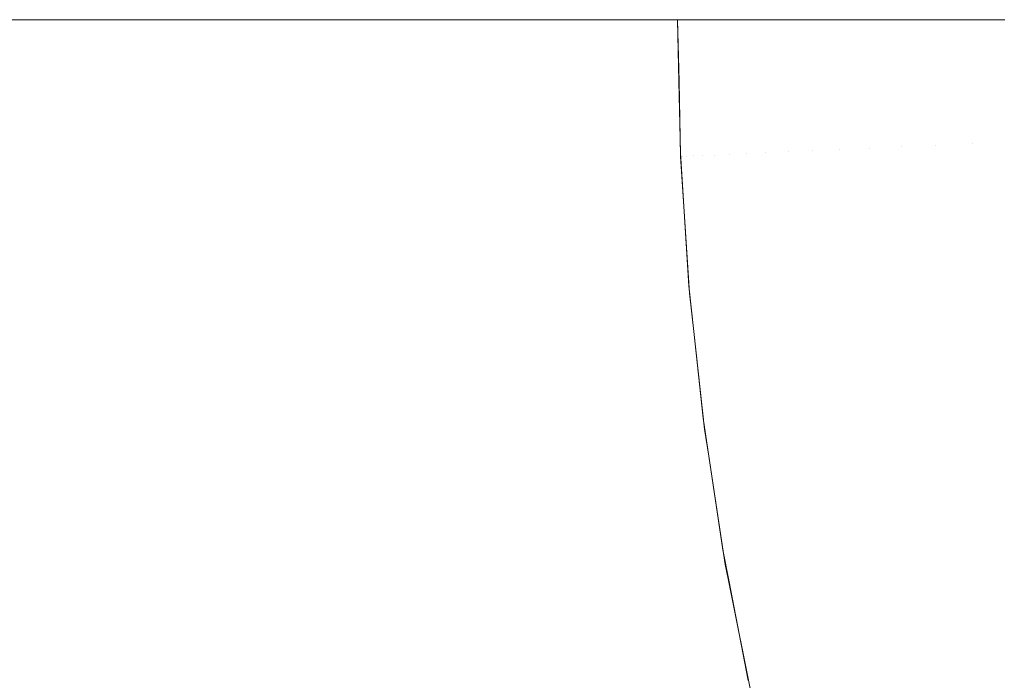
# Model space of a CAD drawing. Header units: centimetres. Extents: x -25.9 to 27.4, y -28.2 to -26.4.
# Tile 63 of 199: x -8.0705 to -8.0077, y -27.7021 to -27.66. Entities that reach past the tile are written whole.
import ezdxf

# ---------------------------------------------------------------- set-up
doc = ezdxf.new("R2010")
doc.units = ezdxf.units.CM
doc.header["$LTSCALE"] = 2.54
doc.layers.add('Lucido design-1', color=7, linetype='Continuous')

# ---------------------------------------------------------------- blocks, each defined once
blk = doc.blocks.new('Gruppo-4-1')
at = {"color": 7, "linetype": 'Continuous', "lineweight": 9}
blk.add_3dface([(-25.828561, -26.46, 540.520033), (-25.828561, -28.06, 540.520033), (27.271439, -28.06, 540.520033), (27.271439, -26.46, 540.520033)], dxfattribs=at)
for points, invisible_edges in [([(-8.073492, -27.66, 539.736572), (-8.070445, -27.66, 539.738654), (-8.070228, -27.670266, 539.738654), (-8.073605, -27.670409, 539.736344)], 14), ([(-8.070228, -27.670266, 539.738654), (-8.070445, -27.66, 539.738654), (-8.07015, -27.66, 539.738875)], 9), ([(-8.07015, -27.66, 539.738875), (-8.067166, -27.66, 539.741099), (-8.066951, -27.670127, 539.741099), (-8.070228, -27.670266, 539.738654)], 14), ([(-8.066951, -27.670127, 539.741099), (-8.067166, -27.66, 539.741099), (-8.066854, -27.66, 539.741352)], 9), ([(-8.066854, -27.66, 539.741352), (-8.063992, -27.66, 539.743674), (-8.06378, -27.669992, 539.743674), (-8.066951, -27.670127, 539.741099)], 14), ([(-8.06378, -27.669992, 539.743674), (-8.063992, -27.66, 539.743674), (-8.063705, -27.66, 539.743927)], 9), ([(-8.063705, -27.66, 539.743927), (-8.060928, -27.66, 539.746374), (-8.060719, -27.669862, 539.746374), (-8.06378, -27.669992, 539.743674)], 14), ([(-8.060719, -27.669862, 539.746374), (-8.060928, -27.66, 539.746374), (-8.060661, -27.66, 539.74663)], 9), ([(-8.060661, -27.66, 539.74663), (-8.05798, -27.66, 539.749193), (-8.057774, -27.669737, 539.749193), (-8.060719, -27.669862, 539.746374)], 14), ([(-8.057774, -27.669737, 539.749193), (-8.05798, -27.66, 539.749193), (-8.057726, -27.66, 539.749457)], 9), ([(-8.057726, -27.66, 539.749457), (-8.055153, -27.66, 539.752128), (-8.054948, -27.669617, 539.752128), (-8.057774, -27.669737, 539.749193)], 14), ([(-8.054948, -27.669617, 539.752128), (-8.055153, -27.66, 539.752128), (-8.054907, -27.66, 539.752405)], 9), ([(-8.054907, -27.66, 539.752405), (-8.052449, -27.66, 539.755173), (-8.052248, -27.669502, 539.755173), (-8.054948, -27.669617, 539.752128)], 14), ([(-8.052248, -27.669502, 539.755173), (-8.052449, -27.66, 539.755173), (-8.052207, -27.66, 539.755468)], 9), ([(-8.052207, -27.66, 539.755468), (-8.049874, -27.66, 539.758321), (-8.049675, -27.669393, 539.758321), (-8.052248, -27.669502, 539.755173)], 14), ([(-8.049675, -27.669393, 539.758321), (-8.049874, -27.66, 539.758321), (-8.049633, -27.66, 539.758642)], 9), ([(-8.049633, -27.66, 539.758642), (-8.047397, -27.66, 539.761618), (-8.0472, -27.669288, 539.761618), (-8.049675, -27.669393, 539.758321)], 14), ([(-8.0472, -27.669288, 539.761618), (-8.047397, -27.66, 539.761618), (-8.047188, -27.66, 539.761921)], 9), ([(-8.047188, -27.66, 539.761921), (-8.045094, -27.66, 539.76496), (-8.044899, -27.66919, 539.76496), (-8.0472, -27.669288, 539.761618)], 14), ([(-8.044899, -27.66919, 539.76496), (-8.045094, -27.66, 539.76496), (-8.044878, -27.66, 539.765301)], 9), ([(-8.044878, -27.66, 539.765301), (-8.042929, -27.66, 539.768389), (-8.042736, -27.669098, 539.768389), (-8.044899, -27.66919, 539.76496)], 14), ([(-8.042736, -27.669098, 539.768389), (-8.042929, -27.66, 539.768389), (-8.042706, -27.66, 539.768776)], 9), ([(-8.042706, -27.66, 539.768776), (-8.040908, -27.66, 539.771899), (-8.040717, -27.669012, 539.771899), (-8.042736, -27.669098, 539.768389)], 14), ([(-8.040717, -27.669012, 539.771899), (-8.040908, -27.66, 539.771899), (-8.040677, -27.66, 539.772341)], 9), ([(-8.040677, -27.66, 539.772341), (-8.039032, -27.66, 539.775485), (-8.038843, -27.668933, 539.775485), (-8.040717, -27.669012, 539.771899)], 14), ([(-8.038843, -27.668933, 539.775485), (-8.039032, -27.66, 539.775485), (-8.038794, -27.66, 539.775989)], 9), ([(-8.038794, -27.66, 539.775989), (-8.037305, -27.66, 539.77914), (-8.037117, -27.668859, 539.77914), (-8.038843, -27.668933, 539.775485)], 14), ([(-8.037117, -27.668859, 539.77914), (-8.037305, -27.66, 539.77914), (-8.037062, -27.66, 539.779714)], 9), ([(-8.037062, -27.66, 539.779714), (-8.035729, -27.66, 539.782857), (-8.035542, -27.668792, 539.782857), (-8.037117, -27.668859, 539.77914)], 14), ([(-8.035542, -27.668792, 539.782857), (-8.035729, -27.66, 539.782857), (-8.035482, -27.66, 539.783511)], 9), ([(-8.035482, -27.66, 539.783511), (-8.034305, -27.66, 539.78663), (-8.03412, -27.668732, 539.78663), (-8.035542, -27.668792, 539.782857)], 14), ([(-8.03412, -27.668732, 539.78663), (-8.034305, -27.66, 539.78663), (-8.034059, -27.66, 539.787372)], 9), ([(-8.034059, -27.66, 539.787372), (-8.033036, -27.66, 539.790453), (-8.032852, -27.668678, 539.790453), (-8.03412, -27.668732, 539.78663)], 14), ([(-8.032852, -27.668678, 539.790453), (-8.033036, -27.66, 539.790453), (-8.032795, -27.66, 539.791293)], 9), ([(-8.032795, -27.66, 539.791293), (-8.031924, -27.66, 539.79432), (-8.031741, -27.668631, 539.79432), (-8.032852, -27.668678, 539.790453)], 14), ([(-8.031741, -27.668631, 539.79432), (-8.031924, -27.66, 539.79432), (-8.031693, -27.66, 539.795265)], 9), ([(-8.031693, -27.66, 539.795265), (-8.030969, -27.66, 539.798223), (-8.030786, -27.66859, 539.798223), (-8.031741, -27.668631, 539.79432)], 14), ([(-8.030786, -27.66859, 539.798223), (-8.030969, -27.66, 539.798223), (-8.030754, -27.66, 539.799283)], 9), ([(-8.030754, -27.66, 539.799283), (-8.030172, -27.66, 539.802157), (-8.029991, -27.668557, 539.802157), (-8.030786, -27.66859, 539.798223)], 14), ([(-8.029991, -27.668557, 539.802157), (-8.030172, -27.66, 539.802157), (-8.029982, -27.66, 539.80334)], 9), ([(-8.029982, -27.66, 539.80334), (-8.029535, -27.66, 539.806114), (-8.029354, -27.66853, 539.806114), (-8.029991, -27.668557, 539.802157)], 14), ([(-8.029354, -27.66853, 539.806114), (-8.029535, -27.66, 539.806114), (-8.029377, -27.66, 539.807429)], 9), ([(-8.029377, -27.66, 539.807429), (-8.029057, -27.66, 539.810088), (-8.028877, -27.668509, 539.810088), (-8.029354, -27.66853, 539.806114)], 14), ([(-8.028877, -27.668509, 539.810088), (-8.029057, -27.66, 539.810088), (-8.028941, -27.66, 539.811543)], 9), ([(-8.028941, -27.66, 539.811543), (-8.028739, -27.66, 539.814073), (-8.028559, -27.668496, 539.814073), (-8.028877, -27.668509, 539.810088)], 14), ([(-8.028559, -27.668496, 539.814073), (-8.028739, -27.66, 539.814073), (-8.028676, -27.66, 539.815674)], 9), ([(-8.028676, -27.66, 539.815674), (-8.028581, -27.66, 539.818061), (-8.028401, -27.668489, 539.818061), (-8.028559, -27.668496, 539.814073)], 14), ([(-8.028581, -27.66, 539.818061), (-8.028561, -27.66, 539.820033), (-8.028478, -27.663943, 539.820033)], 8), ([(-8.028478, -27.663943, 539.820033), (-8.028381, -27.668488, 539.820033), (-8.028401, -27.668489, 539.818061), (-8.028581, -27.66, 539.818061)], 14), ([(-8.028561, -27.66, 539.820033), (-8.028561, -27.66, 540.020033), (-8.028475, -27.663943, 540.020033), (-8.028478, -27.663943, 539.820033)], 4), ([(-8.028475, -27.663943, 540.020033), (-8.028561, -27.66, 540.020033), (-8.02856, -27.66, 540.020578)], 8), ([(-8.02856, -27.66, 540.020578), (-8.02837, -27.668724, 540.020578), (-8.028371, -27.668724, 540.020033), (-8.028475, -27.663943, 540.020033)], 11), ([(-8.028271, -27.66872, 540.024508), (-8.02837, -27.668724, 540.020578), (-8.02856, -27.66, 540.020578), (-8.028496, -27.66, 540.023108)], 11), ([(-8.028496, -27.66, 540.023108), (-8.028461, -27.66, 540.024508), (-8.028271, -27.66872, 540.024508)], 10), ([(-8.028005, -27.668708, 540.028583), (-8.028271, -27.66872, 540.024508), (-8.028461, -27.66, 540.024508), (-8.028282, -27.66, 540.027253)], 11), ([(-8.028282, -27.66, 540.027253), (-8.028195, -27.66, 540.028583), (-8.028005, -27.668708, 540.028583)], 10), ([(-8.027573, -27.668689, 540.032647), (-8.028005, -27.668708, 540.028583), (-8.028195, -27.66, 540.028583), (-8.027897, -27.66, 540.031389)], 11), ([(-8.027897, -27.66, 540.031389), (-8.027763, -27.66, 540.032647), (-8.027573, -27.668689, 540.032647)], 10), ([(-8.026975, -27.668663, 540.036694), (-8.027573, -27.668689, 540.032647), (-8.027763, -27.66, 540.032647), (-8.027339, -27.66, 540.035508)], 11), ([(-8.027339, -27.66, 540.035508), (-8.027164, -27.66, 540.036694), (-8.026975, -27.668663, 540.036694)], 10), ([(-8.026211, -27.66863, 540.040717), (-8.026975, -27.668663, 540.036694), (-8.027164, -27.66, 540.036694), (-8.02661, -27.66, 540.039605)], 11), ([(-8.02661, -27.66, 540.039605), (-8.026399, -27.66, 540.040717), (-8.026211, -27.66863, 540.040717)], 10), ([(-8.025282, -27.668589, 540.044708), (-8.026211, -27.66863, 540.040717), (-8.026399, -27.66, 540.040717), (-8.025711, -27.66, 540.043672)], 11), ([(-8.025711, -27.66, 540.043672), (-8.025469, -27.66, 540.044708), (-8.025282, -27.668589, 540.044708)], 10), ([(-8.02419, -27.668541, 540.048662), (-8.025282, -27.668589, 540.044708), (-8.025469, -27.66, 540.044708), (-8.024642, -27.66, 540.047701)], 11), ([(-8.024642, -27.66, 540.047701), (-8.024376, -27.66, 540.048662), (-8.02419, -27.668541, 540.048662)], 10), ([(-8.022935, -27.668487, 540.05257), (-8.02419, -27.668541, 540.048662), (-8.024376, -27.66, 540.048662), (-8.023404, -27.66, 540.051686)], 11), ([(-8.023404, -27.66, 540.051686), (-8.02312, -27.66, 540.05257), (-8.022935, -27.668487, 540.05257)], 10), ([(-8.02152, -27.668425, 540.056428), (-8.022935, -27.668487, 540.05257), (-8.02312, -27.66, 540.05257), (-8.022001, -27.66, 540.055619)], 11), ([(-8.022001, -27.66, 540.055619), (-8.021704, -27.66, 540.056428), (-8.02152, -27.668425, 540.056428)], 10), ([(-8.019946, -27.668356, 540.060227), (-8.02152, -27.668425, 540.056428), (-8.021704, -27.66, 540.056428), (-8.020432, -27.66, 540.059493)], 11), ([(-8.020432, -27.66, 540.059493), (-8.020128, -27.66, 540.060227), (-8.019946, -27.668356, 540.060227)], 10), ([(-8.018216, -27.66828, 540.063961), (-8.019946, -27.668356, 540.060227), (-8.020128, -27.66, 540.060227), (-8.018702, -27.66, 540.063303)], 11), ([(-8.018702, -27.66, 540.063303), (-8.018397, -27.66, 540.063961), (-8.018216, -27.66828, 540.063961)], 10), ([(-8.016332, -27.668198, 540.067624), (-8.018216, -27.66828, 540.063961), (-8.018397, -27.66, 540.063961), (-8.016812, -27.66, 540.06704)], 11), ([(-8.016812, -27.66, 540.06704), (-8.016511, -27.66, 540.067624), (-8.016332, -27.668198, 540.067624)], 10), ([(-8.014297, -27.668109, 540.07121), (-8.016332, -27.668198, 540.067624), (-8.016511, -27.66, 540.067624), (-8.014765, -27.66, 540.070698)], 11), ([(-8.014765, -27.66, 540.070698), (-8.014474, -27.66, 540.07121), (-8.014297, -27.668109, 540.07121)], 10), ([(-8.012115, -27.668014, 540.074711), (-8.014297, -27.668109, 540.07121), (-8.014474, -27.66, 540.07121), (-8.012564, -27.66, 540.07427)], 11), ([(-8.012564, -27.66, 540.07427), (-8.012289, -27.66, 540.074711), (-8.012115, -27.668014, 540.074711)], 10), ([(-8.009787, -27.667912, 540.078122), (-8.012115, -27.668014, 540.074711), (-8.012289, -27.66, 540.074711), (-8.010213, -27.66, 540.077751)], 11), ([(-8.010213, -27.66, 540.077751), (-8.00996, -27.66, 540.078122), (-8.009787, -27.667912, 540.078122)], 10), ([(-8.007319, -27.667805, 540.081437), (-8.009787, -27.667912, 540.078122), (-8.00996, -27.66, 540.078122), (-8.007716, -27.66, 540.081133)], 11), ([(-8.028381, -27.668488, 539.820033), (-8.028478, -27.663943, 539.820033), (-8.028475, -27.663943, 540.020033), (-8.028371, -27.668724, 540.020033)], 10), ([(-8.019399, -27.676696, 540.060227), (-8.019946, -27.668356, 540.060227), (-8.018216, -27.66828, 540.063961), (-8.017674, -27.676545, 540.063961)], 15), ([(-8.017674, -27.676545, 540.063961), (-8.018216, -27.66828, 540.063961), (-8.016332, -27.668198, 540.067624), (-8.015796, -27.676381, 540.067624)], 15), ([(-8.015796, -27.676381, 540.067624), (-8.016332, -27.668198, 540.067624), (-8.014297, -27.668109, 540.07121), (-8.013767, -27.676203, 540.07121)], 15), ([(-8.013767, -27.676203, 540.07121), (-8.014297, -27.668109, 540.07121), (-8.012115, -27.668014, 540.074711), (-8.01159, -27.676013, 540.074711)], 15), ([(-8.01159, -27.676013, 540.074711), (-8.012115, -27.668014, 540.074711), (-8.009787, -27.667912, 540.078122), (-8.00927, -27.67581, 540.078122)], 15), ([(-8.00927, -27.67581, 540.078122), (-8.009787, -27.667912, 540.078122), (-8.007319, -27.667805, 540.081437), (-8.006809, -27.675595, 540.081437)], 15), ([(-8.040143, -27.678008, 539.771899), (-8.040717, -27.669012, 539.771899), (-8.038843, -27.668933, 539.775485), (-8.038274, -27.677849, 539.775485)], 15), ([(-8.038274, -27.677849, 539.775485), (-8.038843, -27.668933, 539.775485), (-8.037117, -27.668859, 539.77914), (-8.036553, -27.677703, 539.77914)], 15), ([(-8.036553, -27.677703, 539.77914), (-8.037117, -27.668859, 539.77914), (-8.035542, -27.668792, 539.782857), (-8.034982, -27.677569, 539.782857)], 15), ([(-8.034982, -27.677569, 539.782857), (-8.035542, -27.668792, 539.782857), (-8.03412, -27.668732, 539.78663), (-8.033564, -27.677448, 539.78663)], 15), ([(-8.033564, -27.677448, 539.78663), (-8.03412, -27.668732, 539.78663), (-8.032852, -27.668678, 539.790453), (-8.0323, -27.677341, 539.790453)], 15), ([(-8.0323, -27.677341, 539.790453), (-8.032852, -27.668678, 539.790453), (-8.031741, -27.668631, 539.79432), (-8.031191, -27.677246, 539.79432)], 15), ([(-8.031191, -27.677246, 539.79432), (-8.031741, -27.668631, 539.79432), (-8.030786, -27.66859, 539.798223), (-8.03024, -27.677165, 539.798223)], 15), ([(-8.03024, -27.677165, 539.798223), (-8.030786, -27.66859, 539.798223), (-8.029991, -27.668557, 539.802157), (-8.029446, -27.677098, 539.802157)], 15), ([(-8.029446, -27.677098, 539.802157), (-8.029991, -27.668557, 539.802157), (-8.029354, -27.66853, 539.806114), (-8.028811, -27.677044, 539.806114)], 15), ([(-8.028811, -27.677044, 539.806114), (-8.029354, -27.66853, 539.806114), (-8.028877, -27.668509, 539.810088), (-8.028335, -27.677003, 539.810088)], 15), ([(-8.028335, -27.677003, 539.810088), (-8.028877, -27.668509, 539.810088), (-8.028559, -27.668496, 539.814073), (-8.028018, -27.676976, 539.814073)], 15), ([(-8.028018, -27.676976, 539.814073), (-8.028559, -27.668496, 539.814073), (-8.028401, -27.668489, 539.818061), (-8.02786, -27.676963, 539.818061)], 15), ([(-8.028401, -27.668489, 539.818061), (-8.028381, -27.668488, 539.820033), (-8.028162, -27.671918, 539.820033)], 9), ([(-8.028162, -27.671918, 539.820033), (-8.027841, -27.676961, 539.820033), (-8.02786, -27.676963, 539.818061), (-8.028401, -27.668489, 539.818061)], 14), ([(-8.028371, -27.668724, 540.020033), (-8.028162, -27.671918, 540.020033), (-8.028162, -27.671918, 539.820033), (-8.028381, -27.668488, 539.820033)], 10), ([(-8.028162, -27.671918, 540.020033), (-8.028371, -27.668724, 540.020033), (-8.02837, -27.668724, 540.020578)], 10), ([(-8.027799, -27.677431, 540.020578), (-8.02837, -27.668724, 540.020578), (-8.028271, -27.66872, 540.024508), (-8.027701, -27.677422, 540.024508)], 15), ([(-8.02837, -27.668724, 540.020578), (-8.027799, -27.677431, 540.020578), (-8.0278, -27.677431, 540.020033), (-8.028162, -27.671918, 540.020033)], 11), ([(-8.027701, -27.677422, 540.024508), (-8.028271, -27.66872, 540.024508), (-8.028005, -27.668708, 540.028583), (-8.027436, -27.677399, 540.028583)], 15), ([(-8.027436, -27.677399, 540.028583), (-8.028005, -27.668708, 540.028583), (-8.027573, -27.668689, 540.032647), (-8.027005, -27.677362, 540.032647)], 15), ([(-8.027005, -27.677362, 540.032647), (-8.027573, -27.668689, 540.032647), (-8.026975, -27.668663, 540.036694), (-8.026408, -27.677309, 540.036694)], 15), ([(-8.026408, -27.677309, 540.036694), (-8.026975, -27.668663, 540.036694), (-8.026211, -27.66863, 540.040717), (-8.025646, -27.677243, 540.040717)], 15), ([(-8.025646, -27.677243, 540.040717), (-8.026211, -27.66863, 540.040717), (-8.025282, -27.668589, 540.044708), (-8.02472, -27.677162, 540.044708)], 15), ([(-8.02472, -27.677162, 540.044708), (-8.025282, -27.668589, 540.044708), (-8.02419, -27.668541, 540.048662), (-8.023631, -27.677066, 540.048662)], 15), ([(-8.023631, -27.677066, 540.048662), (-8.02419, -27.668541, 540.048662), (-8.022935, -27.668487, 540.05257), (-8.02238, -27.676957, 540.05257)], 15), ([(-8.02238, -27.676957, 540.05257), (-8.022935, -27.668487, 540.05257), (-8.02152, -27.668425, 540.056428), (-8.020969, -27.676833, 540.056428)], 15), ([(-8.020969, -27.676833, 540.056428), (-8.02152, -27.668425, 540.056428), (-8.019946, -27.668356, 540.060227), (-8.019399, -27.676696, 540.060227)], 15), ([(-8.054336, -27.679216, 539.752128), (-8.054948, -27.669617, 539.752128), (-8.052248, -27.669502, 539.755173), (-8.051643, -27.678987, 539.755173)], 15), ([(-8.051643, -27.678987, 539.755173), (-8.052248, -27.669502, 539.755173), (-8.049675, -27.669393, 539.758321), (-8.049077, -27.678769, 539.758321)], 15), ([(-8.049077, -27.678769, 539.758321), (-8.049675, -27.669393, 539.758321), (-8.0472, -27.669288, 539.761618), (-8.046609, -27.678559, 539.761618)], 15), ([(-8.046609, -27.678559, 539.761618), (-8.0472, -27.669288, 539.761618), (-8.044899, -27.66919, 539.76496), (-8.044314, -27.678363, 539.76496)], 15), ([(-8.044314, -27.678363, 539.76496), (-8.044899, -27.66919, 539.76496), (-8.042736, -27.669098, 539.768389), (-8.042157, -27.67818, 539.768389)], 15), ([(-8.042157, -27.67818, 539.768389), (-8.042736, -27.669098, 539.768389), (-8.040717, -27.669012, 539.771899), (-8.040143, -27.678008, 539.771899)], 15), ([(-8.069574, -27.680513, 539.738654), (-8.070228, -27.670266, 539.738654), (-8.066951, -27.670127, 539.741099), (-8.066306, -27.680235, 539.741099)], 15), ([(-8.066306, -27.680235, 539.741099), (-8.066951, -27.670127, 539.741099), (-8.06378, -27.669992, 539.743674), (-8.063144, -27.679966, 539.743674)], 15), ([(-8.063144, -27.679966, 539.743674), (-8.06378, -27.669992, 539.743674), (-8.060719, -27.669862, 539.746374), (-8.060091, -27.679706, 539.746374)], 15), ([(-8.060091, -27.679706, 539.746374), (-8.060719, -27.669862, 539.746374), (-8.057774, -27.669737, 539.749193), (-8.057154, -27.679456, 539.749193)], 15), ([(-8.057154, -27.679456, 539.749193), (-8.057774, -27.669737, 539.749193), (-8.054948, -27.669617, 539.752128), (-8.054336, -27.679216, 539.752128)], 15), ([(-8.072942, -27.6808, 539.736344), (-8.073605, -27.670409, 539.736344), (-8.070228, -27.670266, 539.738654), (-8.069574, -27.680513, 539.738654)], 15), ([(-8.027841, -27.676961, 539.820033), (-8.028162, -27.671918, 539.820033), (-8.028162, -27.671918, 540.020033), (-8.0278, -27.677431, 540.020033)], 10), ([(-8.010718, -27.683981, 540.074711), (-8.01159, -27.676013, 540.074711), (-8.00927, -27.67581, 540.078122), (-8.008408, -27.683677, 540.078122)], 15), ([(-8.008408, -27.683677, 540.078122), (-8.00927, -27.67581, 540.078122), (-8.006809, -27.675595, 540.081437), (-8.005959, -27.683355, 540.081437)], 15), ([(-8.016772, -27.684778, 540.063961), (-8.017674, -27.676545, 540.063961), (-8.015796, -27.676381, 540.067624), (-8.014903, -27.684532, 540.067624)], 15), ([(-8.014903, -27.684532, 540.067624), (-8.015796, -27.676381, 540.067624), (-8.013767, -27.676203, 540.07121), (-8.012884, -27.684266, 540.07121)], 15), ([(-8.012884, -27.684266, 540.07121), (-8.013767, -27.676203, 540.07121), (-8.01159, -27.676013, 540.074711), (-8.010718, -27.683981, 540.074711)], 15), ([(-8.029329, -27.685709, 539.798223), (-8.03024, -27.677165, 539.798223), (-8.029446, -27.677098, 539.802157), (-8.028539, -27.685608, 539.802157)], 15), ([(-8.028539, -27.685608, 539.802157), (-8.029446, -27.677098, 539.802157), (-8.028811, -27.677044, 539.806114), (-8.027907, -27.685527, 539.806114)], 15), ([(-8.027907, -27.685527, 539.806114), (-8.028811, -27.677044, 539.806114), (-8.028335, -27.677003, 539.810088), (-8.027433, -27.685467, 539.810088)], 15), ([(-8.027433, -27.685467, 539.810088), (-8.028335, -27.677003, 539.810088), (-8.028018, -27.676976, 539.814073), (-8.027118, -27.685426, 539.814073)], 15), ([(-8.027118, -27.685426, 539.814073), (-8.028018, -27.676976, 539.814073), (-8.02786, -27.676963, 539.818061), (-8.026961, -27.685406, 539.818061)], 15), ([(-8.02786, -27.676963, 539.818061), (-8.027841, -27.676961, 539.820033), (-8.027529, -27.679886, 539.820033)], 9), ([(-8.027529, -27.679886, 539.820033), (-8.026942, -27.685404, 539.820033), (-8.026961, -27.685406, 539.818061), (-8.02786, -27.676963, 539.818061)], 14), ([(-8.0278, -27.677431, 540.020033), (-8.027532, -27.679886, 540.020033), (-8.027529, -27.679886, 539.820033), (-8.027841, -27.676961, 539.820033)], 10), ([(-8.023785, -27.685702, 540.044708), (-8.02472, -27.677162, 540.044708), (-8.023631, -27.677066, 540.048662), (-8.022701, -27.685559, 540.048662)], 15), ([(-8.022701, -27.685559, 540.048662), (-8.023631, -27.677066, 540.048662), (-8.02238, -27.676957, 540.05257), (-8.021456, -27.685395, 540.05257)], 15), ([(-8.021456, -27.685395, 540.05257), (-8.02238, -27.676957, 540.05257), (-8.020969, -27.676833, 540.056428), (-8.020051, -27.68521, 540.056428)], 15), ([(-8.020051, -27.68521, 540.056428), (-8.020969, -27.676833, 540.056428), (-8.019399, -27.676696, 540.060227), (-8.018489, -27.685004, 540.060227)], 15), ([(-8.018489, -27.685004, 540.060227), (-8.019399, -27.676696, 540.060227), (-8.017674, -27.676545, 540.063961), (-8.016772, -27.684778, 540.063961)], 15), ([(-8.037328, -27.686734, 539.775485), (-8.038274, -27.677849, 539.775485), (-8.036553, -27.677703, 539.77914), (-8.035614, -27.686514, 539.77914)], 15), ([(-8.035614, -27.686514, 539.77914), (-8.036553, -27.677703, 539.77914), (-8.034982, -27.677569, 539.782857), (-8.034051, -27.686314, 539.782857)], 15), ([(-8.034051, -27.686314, 539.782857), (-8.034982, -27.677569, 539.782857), (-8.033564, -27.677448, 539.78663), (-8.032639, -27.686133, 539.78663)], 15), ([(-8.032639, -27.686133, 539.78663), (-8.033564, -27.677448, 539.78663), (-8.0323, -27.677341, 539.790453), (-8.03138, -27.685972, 539.790453)], 15), ([(-8.03138, -27.685972, 539.790453), (-8.0323, -27.677341, 539.790453), (-8.031191, -27.677246, 539.79432), (-8.030277, -27.685831, 539.79432)], 15), ([(-8.030277, -27.685831, 539.79432), (-8.031191, -27.677246, 539.79432), (-8.03024, -27.677165, 539.798223), (-8.029329, -27.685709, 539.798223)], 15), ([(-8.027532, -27.679886, 540.020033), (-8.0278, -27.677431, 540.020033), (-8.027799, -27.677431, 540.020578)], 10), ([(-8.026849, -27.686105, 540.020578), (-8.027799, -27.677431, 540.020578), (-8.027701, -27.677422, 540.024508), (-8.026751, -27.686092, 540.024508)], 15), ([(-8.027799, -27.677431, 540.020578), (-8.026849, -27.686105, 540.020578), (-8.02685, -27.686105, 540.020033), (-8.027532, -27.679886, 540.020033)], 11), ([(-8.026751, -27.686092, 540.024508), (-8.027701, -27.677422, 540.024508), (-8.027436, -27.677399, 540.028583), (-8.026487, -27.686057, 540.028583)], 15), ([(-8.026487, -27.686057, 540.028583), (-8.027436, -27.677399, 540.028583), (-8.027005, -27.677362, 540.032647), (-8.026058, -27.686001, 540.032647)], 15), ([(-8.026058, -27.686001, 540.032647), (-8.027005, -27.677362, 540.032647), (-8.026408, -27.677309, 540.036694), (-8.025465, -27.685923, 540.036694)], 15), ([(-8.025465, -27.685923, 540.036694), (-8.026408, -27.677309, 540.036694), (-8.025646, -27.677243, 540.040717), (-8.024707, -27.685823, 540.040717)], 15), ([(-8.024707, -27.685823, 540.040717), (-8.025646, -27.677243, 540.040717), (-8.02472, -27.677162, 540.044708), (-8.023785, -27.685702, 540.044708)], 15), ([(-8.045625, -27.687796, 539.761618), (-8.046609, -27.678559, 539.761618), (-8.044314, -27.678363, 539.76496), (-8.04334, -27.687503, 539.76496)], 15), ([(-8.04334, -27.687503, 539.76496), (-8.044314, -27.678363, 539.76496), (-8.042157, -27.67818, 539.768389), (-8.041193, -27.687229, 539.768389)], 15), ([(-8.041193, -27.687229, 539.768389), (-8.042157, -27.67818, 539.768389), (-8.040143, -27.678008, 539.771899), (-8.039188, -27.686972, 539.771899)], 15), ([(-8.039188, -27.686972, 539.771899), (-8.040143, -27.678008, 539.771899), (-8.038274, -27.677849, 539.775485), (-8.037328, -27.686734, 539.775485)], 15), ([(-8.053317, -27.688781, 539.752128), (-8.054336, -27.679216, 539.752128), (-8.051643, -27.678987, 539.755173), (-8.050636, -27.688438, 539.755173)], 15), ([(-8.050636, -27.688438, 539.755173), (-8.051643, -27.678987, 539.755173), (-8.049077, -27.678769, 539.758321), (-8.048082, -27.688111, 539.758321)], 15), ([(-8.048082, -27.688111, 539.758321), (-8.049077, -27.678769, 539.758321), (-8.046609, -27.678559, 539.761618), (-8.045625, -27.687796, 539.761618)], 15), ([(-8.059046, -27.689515, 539.746374), (-8.060091, -27.679706, 539.746374), (-8.057154, -27.679456, 539.749193), (-8.056122, -27.68914, 539.749193)], 15), ([(-8.056122, -27.68914, 539.749193), (-8.057154, -27.679456, 539.749193), (-8.054336, -27.679216, 539.752128), (-8.053317, -27.688781, 539.752128)], 15), ([(-8.068486, -27.690724, 539.738654), (-8.069574, -27.680513, 539.738654), (-8.066306, -27.680235, 539.741099), (-8.065233, -27.690307, 539.741099)], 15), ([(-8.065233, -27.690307, 539.741099), (-8.066306, -27.680235, 539.741099), (-8.063144, -27.679966, 539.743674), (-8.062085, -27.689904, 539.743674)], 15), ([(-8.062085, -27.689904, 539.743674), (-8.063144, -27.679966, 539.743674), (-8.060091, -27.679706, 539.746374), (-8.059046, -27.689515, 539.746374)], 15), ([(-8.026942, -27.685404, 539.820033), (-8.027529, -27.679886, 539.820033), (-8.027532, -27.679886, 540.020033), (-8.02685, -27.686105, 540.020033)], 10), ([(-8.071839, -27.691153, 539.736344), (-8.072942, -27.6808, 539.736344), (-8.069574, -27.680513, 539.738654), (-8.068486, -27.690724, 539.738654)], 15), ([(-8.007204, -27.6915, 540.078122), (-8.008408, -27.683677, 540.078122), (-8.005959, -27.683355, 540.081437), (-8.004771, -27.691071, 540.081437)], 15), ([(-8.01165, -27.692283, 540.07121), (-8.012884, -27.684266, 540.07121), (-8.010718, -27.683981, 540.074711), (-8.009498, -27.691904, 540.074711)], 15), ([(-8.009498, -27.691904, 540.074711), (-8.010718, -27.683981, 540.074711), (-8.008408, -27.683677, 540.078122), (-8.007204, -27.6915, 540.078122)], 15), ([(-8.015513, -27.692965, 540.063961), (-8.016772, -27.684778, 540.063961), (-8.014903, -27.684532, 540.067624), (-8.013656, -27.692637, 540.067624)], 15), ([(-8.013656, -27.692637, 540.067624), (-8.014903, -27.684532, 540.067624), (-8.012884, -27.684266, 540.07121), (-8.01165, -27.692283, 540.07121)], 15), ([(-8.020164, -27.693785, 540.05257), (-8.021456, -27.685395, 540.05257), (-8.020051, -27.68521, 540.056428), (-8.018769, -27.693539, 540.056428)], 15), ([(-8.018769, -27.693539, 540.056428), (-8.020051, -27.68521, 540.056428), (-8.018489, -27.685004, 540.060227), (-8.017218, -27.693265, 540.060227)], 15), ([(-8.017218, -27.693265, 540.060227), (-8.018489, -27.685004, 540.060227), (-8.016772, -27.684778, 540.063961), (-8.015513, -27.692965, 540.063961)], 15), ([(-8.030095, -27.694556, 539.790453), (-8.03138, -27.685972, 539.790453), (-8.030277, -27.685831, 539.79432), (-8.028999, -27.694368, 539.79432)], 15), ([(-8.028999, -27.694368, 539.79432), (-8.030277, -27.685831, 539.79432), (-8.029329, -27.685709, 539.798223), (-8.028057, -27.694207, 539.798223)], 15), ([(-8.028057, -27.694207, 539.798223), (-8.029329, -27.685709, 539.798223), (-8.028539, -27.685608, 539.802157), (-8.027272, -27.694072, 539.802157)], 15), ([(-8.027272, -27.694072, 539.802157), (-8.028539, -27.685608, 539.802157), (-8.027907, -27.685527, 539.806114), (-8.026644, -27.693965, 539.806114)], 15), ([(-8.026644, -27.693965, 539.806114), (-8.027907, -27.685527, 539.806114), (-8.027433, -27.685467, 539.810088), (-8.026173, -27.693884, 539.810088)], 15), ([(-8.026173, -27.693884, 539.810088), (-8.027433, -27.685467, 539.810088), (-8.027118, -27.685426, 539.814073), (-8.02586, -27.69383, 539.814073)], 15), ([(-8.02586, -27.69383, 539.814073), (-8.027118, -27.685426, 539.814073), (-8.026961, -27.685406, 539.818061), (-8.025704, -27.693803, 539.818061)], 15), ([(-8.026961, -27.685406, 539.818061), (-8.026942, -27.685404, 539.820033), (-8.026578, -27.687833, 539.820033)], 9), ([(-8.026578, -27.687833, 539.820033), (-8.025685, -27.6938, 539.820033), (-8.025704, -27.693803, 539.818061), (-8.026961, -27.685406, 539.818061)], 14), ([(-8.02685, -27.686105, 540.020033), (-8.026584, -27.687834, 540.020033), (-8.026578, -27.687833, 539.820033), (-8.026942, -27.685404, 539.820033)], 10), ([(-8.024147, -27.694487, 540.036694), (-8.025465, -27.685923, 540.036694), (-8.024707, -27.685823, 540.040717), (-8.023393, -27.694354, 540.040717)], 15), ([(-8.023393, -27.694354, 540.040717), (-8.024707, -27.685823, 540.040717), (-8.023785, -27.685702, 540.044708), (-8.022478, -27.694193, 540.044708)], 15), ([(-8.022478, -27.694193, 540.044708), (-8.023785, -27.685702, 540.044708), (-8.022701, -27.685559, 540.048662), (-8.021401, -27.694003, 540.048662)], 15), ([(-8.021401, -27.694003, 540.048662), (-8.022701, -27.685559, 540.048662), (-8.021456, -27.685395, 540.05257), (-8.020164, -27.693785, 540.05257)], 15), ([(-8.036005, -27.69557, 539.775485), (-8.037328, -27.686734, 539.775485), (-8.035614, -27.686514, 539.77914), (-8.034303, -27.695278, 539.77914)], 15), ([(-8.034303, -27.695278, 539.77914), (-8.035614, -27.686514, 539.77914), (-8.034051, -27.686314, 539.782857), (-8.032749, -27.695011, 539.782857)], 15), ([(-8.032749, -27.695011, 539.782857), (-8.034051, -27.686314, 539.782857), (-8.032639, -27.686133, 539.78663), (-8.031346, -27.694771, 539.78663)], 15), ([(-8.031346, -27.694771, 539.78663), (-8.032639, -27.686133, 539.78663), (-8.03138, -27.685972, 539.790453), (-8.030095, -27.694556, 539.790453)], 15), ([(-8.026584, -27.687834, 540.020033), (-8.02685, -27.686105, 540.020033), (-8.026849, -27.686105, 540.020578)], 10), ([(-8.025522, -27.694729, 540.020578), (-8.026849, -27.686105, 540.020578), (-8.026751, -27.686092, 540.024508), (-8.025424, -27.694712, 540.024508)], 15), ([(-8.026849, -27.686105, 540.020578), (-8.025522, -27.694729, 540.020578), (-8.025523, -27.69473, 540.020033), (-8.026584, -27.687834, 540.020033)], 11), ([(-8.025424, -27.694712, 540.024508), (-8.026751, -27.686092, 540.024508), (-8.026487, -27.686057, 540.028583), (-8.025162, -27.694666, 540.028583)], 15), ([(-8.025162, -27.694666, 540.028583), (-8.026487, -27.686057, 540.028583), (-8.026058, -27.686001, 540.032647), (-8.024736, -27.694591, 540.032647)], 15), ([(-8.024736, -27.694591, 540.032647), (-8.026058, -27.686001, 540.032647), (-8.025465, -27.685923, 540.036694), (-8.024147, -27.694487, 540.036694)], 15), ([(-8.039846, -27.696228, 539.768389), (-8.041193, -27.687229, 539.768389), (-8.039188, -27.686972, 539.771899), (-8.037854, -27.695887, 539.771899)], 15), ([(-8.037854, -27.695887, 539.771899), (-8.039188, -27.686972, 539.771899), (-8.037328, -27.686734, 539.775485), (-8.036005, -27.69557, 539.775485)], 15), ([(-8.046691, -27.697402, 539.758321), (-8.048082, -27.688111, 539.758321), (-8.045625, -27.687796, 539.761618), (-8.044249, -27.696983, 539.761618)], 15), ([(-8.044249, -27.696983, 539.761618), (-8.045625, -27.687796, 539.761618), (-8.04334, -27.687503, 539.76496), (-8.041979, -27.696594, 539.76496)], 15), ([(-8.041979, -27.696594, 539.76496), (-8.04334, -27.687503, 539.76496), (-8.041193, -27.687229, 539.768389), (-8.039846, -27.696228, 539.768389)], 15), ([(-8.049229, -27.697837, 539.755173), (-8.050636, -27.688438, 539.755173), (-8.048082, -27.688111, 539.758321), (-8.046691, -27.697402, 539.758321)], 15), ([(-8.025685, -27.6938, 539.820033), (-8.026578, -27.687833, 539.820033), (-8.026584, -27.687834, 540.020033)], 10), ([(-8.026584, -27.687834, 540.020033), (-8.025523, -27.69473, 540.020033), (-8.025685, -27.6938, 539.820033)], 10), ([(-8.05468, -27.698772, 539.749193), (-8.056122, -27.68914, 539.749193), (-8.053317, -27.688781, 539.752128), (-8.051893, -27.698294, 539.752128)], 15), ([(-8.051893, -27.698294, 539.752128), (-8.053317, -27.688781, 539.752128), (-8.050636, -27.688438, 539.755173), (-8.049229, -27.697837, 539.755173)], 15), ([(-8.060605, -27.699788, 539.743674), (-8.062085, -27.689904, 539.743674), (-8.059046, -27.689515, 539.746374), (-8.057586, -27.69927, 539.746374)], 15), ([(-8.057586, -27.69927, 539.746374), (-8.059046, -27.689515, 539.746374), (-8.056122, -27.68914, 539.749193), (-8.05468, -27.698772, 539.749193)], 15), ([(-8.066966, -27.700879, 539.738654), (-8.068486, -27.690724, 539.738654), (-8.065233, -27.690307, 539.741099), (-8.063734, -27.700324, 539.741099)], 15), ([(-8.063734, -27.700324, 539.741099), (-8.065233, -27.690307, 539.741099), (-8.062085, -27.689904, 539.743674), (-8.060605, -27.699788, 539.743674)], 15), ([(-8.070298, -27.70145, 539.736344), (-8.071839, -27.691153, 539.736344), (-8.068486, -27.690724, 539.738654), (-8.066966, -27.700879, 539.738654)], 15), ([(-8.073723, -27.702037, 539.734171), (-8.075286, -27.691594, 539.734171), (-8.071839, -27.691153, 539.736344), (-8.070298, -27.70145, 539.736344)], 15), ([(-8.007934, -27.699766, 540.074711), (-8.009498, -27.691904, 540.074711), (-8.007204, -27.6915, 540.078122), (-8.00566, -27.699262, 540.078122)], 15), ([(-8.010067, -27.700239, 540.07121), (-8.01165, -27.692283, 540.07121), (-8.009498, -27.691904, 540.074711), (-8.007934, -27.699766, 540.074711)], 15), ([(-8.013897, -27.701088, 540.063961), (-8.015513, -27.692965, 540.063961), (-8.013656, -27.692637, 540.067624), (-8.012056, -27.70068, 540.067624)], 15), ([(-8.012056, -27.70068, 540.067624), (-8.013656, -27.692637, 540.067624), (-8.01165, -27.692283, 540.07121), (-8.010067, -27.700239, 540.07121)], 15), ([(-8.017125, -27.701804, 540.056428), (-8.018769, -27.693539, 540.056428), (-8.017218, -27.693265, 540.060227), (-8.015587, -27.701463, 540.060227)], 15), ([(-8.015587, -27.701463, 540.060227), (-8.017218, -27.693265, 540.060227), (-8.015513, -27.692965, 540.063961), (-8.013897, -27.701088, 540.063961)], 15), ([(-8.026426, -27.702643, 539.798223), (-8.028057, -27.694207, 539.798223), (-8.027272, -27.694072, 539.802157), (-8.025647, -27.702475, 539.802157)], 15), ([(-8.025647, -27.702475, 539.802157), (-8.027272, -27.694072, 539.802157), (-8.026644, -27.693965, 539.806114), (-8.025024, -27.702341, 539.806114)], 15), ([(-8.025024, -27.702341, 539.806114), (-8.026644, -27.693965, 539.806114), (-8.026173, -27.693884, 539.810088), (-8.024557, -27.70224, 539.810088)], 15), ([(-8.024557, -27.70224, 539.810088), (-8.026173, -27.693884, 539.810088), (-8.02586, -27.69383, 539.814073), (-8.024246, -27.702173, 539.814073)], 15), ([(-8.024246, -27.702173, 539.814073), (-8.02586, -27.69383, 539.814073), (-8.025704, -27.693803, 539.818061), (-8.024091, -27.70214, 539.818061)], 15), ([(-8.025704, -27.693803, 539.818061), (-8.025685, -27.6938, 539.820033), (-8.025308, -27.695747, 539.820033)], 9), ([(-8.025308, -27.695747, 539.820033), (-8.024072, -27.702136, 539.820033), (-8.024091, -27.70214, 539.818061), (-8.025704, -27.693803, 539.818061)], 14), ([(-8.025523, -27.69473, 540.020033), (-8.02532, -27.695749, 540.020033), (-8.025308, -27.695747, 539.820033), (-8.025685, -27.6938, 539.820033)], 10), ([(-8.020802, -27.702619, 540.044708), (-8.022478, -27.694193, 540.044708), (-8.021401, -27.694003, 540.048662), (-8.019734, -27.702382, 540.048662)], 15), ([(-8.019734, -27.702382, 540.048662), (-8.021401, -27.694003, 540.048662), (-8.020164, -27.693785, 540.05257), (-8.018508, -27.70211, 540.05257)], 15), ([(-8.018508, -27.70211, 540.05257), (-8.020164, -27.693785, 540.05257), (-8.018769, -27.693539, 540.056428), (-8.017125, -27.701804, 540.056428)], 15), ([(-8.029687, -27.703346, 539.78663), (-8.031346, -27.694771, 539.78663), (-8.030095, -27.694556, 539.790453), (-8.028447, -27.703079, 539.790453)], 15), ([(-8.028447, -27.703079, 539.790453), (-8.030095, -27.694556, 539.790453), (-8.028999, -27.694368, 539.79432), (-8.027359, -27.702844, 539.79432)], 15), ([(-8.027359, -27.702844, 539.79432), (-8.028999, -27.694368, 539.79432), (-8.028057, -27.694207, 539.798223), (-8.026426, -27.702643, 539.798223)], 15), ([(-8.023723, -27.703266, 540.024508), (-8.025424, -27.694712, 540.024508), (-8.025162, -27.694666, 540.028583), (-8.023463, -27.703209, 540.028583)], 15), ([(-8.023463, -27.703209, 540.028583), (-8.025162, -27.694666, 540.028583), (-8.024736, -27.694591, 540.032647), (-8.023041, -27.703115, 540.032647)], 15), ([(-8.023041, -27.703115, 540.032647), (-8.024736, -27.694591, 540.032647), (-8.024147, -27.694487, 540.036694), (-8.022456, -27.702985, 540.036694)], 15), ([(-8.022456, -27.702985, 540.036694), (-8.024147, -27.694487, 540.036694), (-8.023393, -27.694354, 540.040717), (-8.02171, -27.70282, 540.040717)], 15), ([(-8.02171, -27.70282, 540.040717), (-8.023393, -27.694354, 540.040717), (-8.022478, -27.694193, 540.044708), (-8.020802, -27.702619, 540.044708)], 15), ([(-8.034308, -27.704342, 539.775485), (-8.036005, -27.69557, 539.775485), (-8.034303, -27.695278, 539.77914), (-8.03262, -27.703978, 539.77914)], 15), ([(-8.03262, -27.703978, 539.77914), (-8.034303, -27.695278, 539.77914), (-8.032749, -27.695011, 539.782857), (-8.031079, -27.703646, 539.782857)], 15), ([(-8.031079, -27.703646, 539.782857), (-8.032749, -27.695011, 539.782857), (-8.031346, -27.694771, 539.78663), (-8.029687, -27.703346, 539.78663)], 15), ([(-8.02532, -27.695749, 540.020033), (-8.025523, -27.69473, 540.020033), (-8.025522, -27.694729, 540.020578)], 10), ([(-8.023819, -27.703288, 540.020578), (-8.025522, -27.694729, 540.020578), (-8.025424, -27.694712, 540.024508), (-8.023723, -27.703266, 540.024508)], 15), ([(-8.025522, -27.694729, 540.020578), (-8.023819, -27.703288, 540.020578), (-8.023821, -27.703288, 540.020033), (-8.02532, -27.695749, 540.020033)], 11), ([(-8.038118, -27.705163, 539.768389), (-8.039846, -27.696228, 539.768389), (-8.037854, -27.695887, 539.771899), (-8.036142, -27.704737, 539.771899)], 15), ([(-8.036142, -27.704737, 539.771899), (-8.037854, -27.695887, 539.771899), (-8.036005, -27.69557, 539.775485), (-8.034308, -27.704342, 539.775485)], 15), ([(-8.024072, -27.702136, 539.820033), (-8.025308, -27.695747, 539.820033), (-8.02532, -27.695749, 540.020033)], 10), ([(-8.02532, -27.695749, 540.020033), (-8.023821, -27.703288, 540.020033), (-8.024072, -27.702136, 539.820033)], 10), ([(-8.040234, -27.705619, 539.76496), (-8.041979, -27.696594, 539.76496), (-8.039846, -27.696228, 539.768389), (-8.038118, -27.705163, 539.768389)], 15), ([(-8.044907, -27.706626, 539.758321), (-8.046691, -27.697402, 539.758321), (-8.044249, -27.696983, 539.761618), (-8.042486, -27.706104, 539.761618)], 15), ([(-8.042486, -27.706104, 539.761618), (-8.044249, -27.696983, 539.761618), (-8.041979, -27.696594, 539.76496), (-8.040234, -27.705619, 539.76496)], 15), ([(-8.050067, -27.707738, 539.752128), (-8.051893, -27.698294, 539.752128), (-8.049229, -27.697837, 539.755173), (-8.047424, -27.707169, 539.755173)], 15), ([(-8.047424, -27.707169, 539.755173), (-8.049229, -27.697837, 539.755173), (-8.046691, -27.697402, 539.758321), (-8.044907, -27.706626, 539.758321)], 15), ([(-8.052831, -27.708334, 539.749193), (-8.05468, -27.698772, 539.749193), (-8.051893, -27.698294, 539.752128), (-8.050067, -27.707738, 539.752128)], 15), ([(-8.055713, -27.708955, 539.746374), (-8.057586, -27.69927, 539.746374), (-8.05468, -27.698772, 539.749193), (-8.052831, -27.708334, 539.749193)], 15), ([(-8.058708, -27.7096, 539.743674), (-8.060605, -27.699788, 539.743674), (-8.057586, -27.69927, 539.746374), (-8.055713, -27.708955, 539.746374)], 15), ([(-8.006029, -27.707552, 540.074711), (-8.007934, -27.699766, 540.074711), (-8.00566, -27.699262, 540.078122), (-8.003779, -27.706949, 540.078122)], 15), ([(-8.065016, -27.71096, 539.738654), (-8.066966, -27.700879, 539.738654), (-8.063734, -27.700324, 539.741099), (-8.06181, -27.710269, 539.741099)], 15), ([(-8.06181, -27.710269, 539.741099), (-8.063734, -27.700324, 539.741099), (-8.060605, -27.699788, 539.743674), (-8.058708, -27.7096, 539.743674)], 15), ([(-8.010107, -27.708645, 540.067624), (-8.012056, -27.70068, 540.067624), (-8.010067, -27.700239, 540.07121), (-8.008139, -27.708118, 540.07121)], 15), ([(-8.008139, -27.708118, 540.07121), (-8.010067, -27.700239, 540.07121), (-8.007934, -27.699766, 540.074711), (-8.006029, -27.707552, 540.074711)], 15), ([(-8.068321, -27.711672, 539.736344), (-8.070298, -27.70145, 539.736344), (-8.066966, -27.700879, 539.738654), (-8.065016, -27.71096, 539.738654)], 15), ([(-8.011928, -27.709133, 540.063961), (-8.013897, -27.701088, 540.063961), (-8.012056, -27.70068, 540.067624), (-8.010107, -27.708645, 540.067624)], 15), ([(-8.071718, -27.712404, 539.734171), (-8.073723, -27.702037, 539.734171), (-8.070298, -27.70145, 539.736344), (-8.068321, -27.711672, 539.736344)], 15), ([(-8.015122, -27.709989, 540.056428), (-8.017125, -27.701804, 540.056428), (-8.015587, -27.701463, 540.060227), (-8.013601, -27.709581, 540.060227)], 15), ([(-8.013601, -27.709581, 540.060227), (-8.015587, -27.701463, 540.060227), (-8.013897, -27.701088, 540.063961), (-8.011928, -27.709133, 540.063961)], 15), ([(-8.017704, -27.710681, 540.048662), (-8.019734, -27.702382, 540.048662), (-8.018508, -27.70211, 540.05257), (-8.016491, -27.710355, 540.05257)], 15), ([(-8.016491, -27.710355, 540.05257), (-8.018508, -27.70211, 540.05257), (-8.017125, -27.701804, 540.056428), (-8.015122, -27.709989, 540.056428)], 15)]:
    blk.add_3dface(points, dxfattribs=dict(at, invisible_edges=invisible_edges))

msp = doc.modelspace()

# ---------------------------------------------------------------- block references
at = {"layer": 'Lucido design-1', "color": 7}
msp.add_blockref('Gruppo-4-1', (0, 0), dxfattribs=at)

doc.saveas('drawing.dxf')
